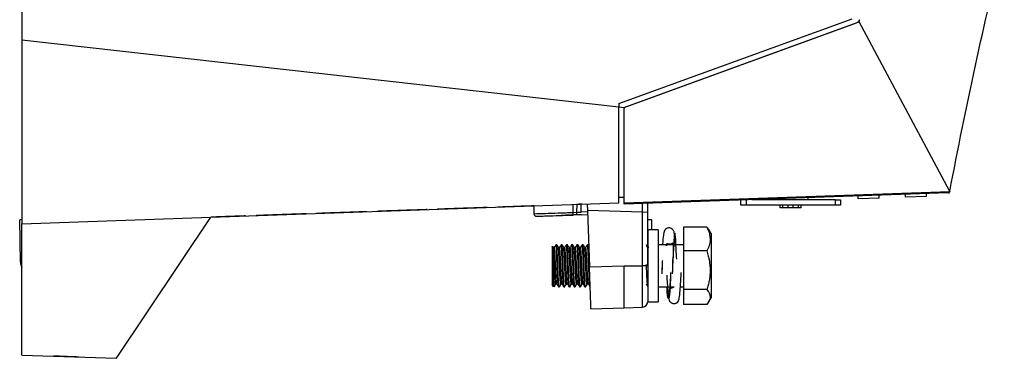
# Model space of a CAD drawing. Header units: millimetres. Extents: x -0.57 to 0.95, y -0.4 to 0.71.
# Tile 2 of 256: x -0.2785 to -0.0911, y -0.0878 to -0.0233. Entities that reach past the tile are written whole.
import ezdxf

# ---------------------------------------------------------------- set-up
doc = ezdxf.new("R2010")
doc.units = ezdxf.units.MM
doc.layers.add('FORMAT', color=7, linetype='Continuous')

msp = doc.modelspace()

# ---------------------------------------------------------------- linework, layer by layer
at = {"layer": 'FORMAT', "color": 7, "linetype": 'Continuous', "lineweight": 25}
for p, q in [((-0.27815, 0.39779), (-0.27815, -0.02721)), ((-0.16452, -0.03934), (-0.12009, -0.02317)), ((-0.16352, -0.04004), (-0.11925, -0.02393)), ((-0.16319, -0.03992), (-0.11916, -0.02389)), ((-0.10152, -0.05604), (-0.11882, -0.02365)), ((-0.27815, -0.02721), (-0.16452, -0.03993)), ((-0.27815, -0.02721), (-0.27815, -0.06221)), ((-0.16452, -0.03934), (-0.16452, -0.03993)), ((-0.16452, -0.03993), (-0.16352, -0.04004)), ((-0.16452, -0.05824), (-0.16452, -0.03993)), ((-0.16352, -0.05721), (-0.16352, -0.04004)), ((-0.16352, -0.05827), (-0.16352, -0.04039)), ((-0.10153, -0.05611), (-0.16352, -0.05827)), ((-0.10152, -0.05604), (-0.10153, -0.05611)), ((-0.16352, -0.05721), (-0.16452, -0.05724)), ((-0.10181, -0.05635), (-0.16352, -0.05851)), ((-0.1413, -0.05866), (-0.1413, -0.05766)), ((-0.1403, -0.05766), (-0.1403, -0.05866)), ((-0.1233, -0.05766), (-0.13922, -0.05766)), ((-0.12855, -0.05729), (-0.12855, -0.05766)), ((-0.1233, -0.05866), (-0.1233, -0.05766)), ((-0.1233, -0.05766), (-0.1223, -0.05766)), ((-0.1223, -0.05766), (-0.1223, -0.05866)), ((-0.11893, -0.05745), (-0.11893, -0.05695)), ((-0.11493, -0.05731), (-0.11893, -0.05745)), ((-0.11493, -0.05731), (-0.11493, -0.05681)), ((-0.10993, -0.05714), (-0.10993, -0.05664)), ((-0.10593, -0.057), (-0.10993, -0.05714)), ((-0.10593, -0.057), (-0.10593, -0.0565)), ((-0.24215, -0.06095), (-0.16452, -0.05824)), ((-0.18069, -0.05881), (-0.18113, -0.05882)), ((-0.18069, -0.05881), (-0.18067, -0.0603)), ((-0.17319, -0.06006), (-0.17319, -0.05855)), ((-0.17251, -0.05852), (-0.17254, -0.06003)), ((-0.17167, -0.05999), (-0.17167, -0.05849)), ((-0.17046, -0.05995), (-0.17167, -0.05999)), ((-0.17051, -0.05845), (-0.17047, -0.05967)), ((-0.15998, -0.06003), (-0.17047, -0.05967)), ((-0.17047, -0.05967), (-0.17009, -0.07044)), ((-0.15998, -0.06003), (-0.15998, -0.05838)), ((-0.15902, -0.06007), (-0.15902, -0.05835)), ((-0.1403, -0.05866), (-0.1413, -0.05866)), ((-0.1233, -0.05866), (-0.1403, -0.05866)), ((-0.1338, -0.05916), (-0.1338, -0.05866)), ((-0.1333, -0.05916), (-0.1338, -0.05916)), ((-0.1333, -0.05916), (-0.1333, -0.05866)), ((-0.1323, -0.05916), (-0.1333, -0.05916)), ((-0.1323, -0.05916), (-0.1323, -0.05866)), ((-0.1313, -0.05916), (-0.1323, -0.05916)), ((-0.1313, -0.05916), (-0.1313, -0.05866)), ((-0.1303, -0.05916), (-0.1313, -0.05916)), ((-0.1303, -0.05916), (-0.1303, -0.05866)), ((-0.1298, -0.05916), (-0.1303, -0.05916)), ((-0.1298, -0.05916), (-0.1298, -0.05866)), ((-0.1223, -0.05866), (-0.1233, -0.05866)), ((-0.27841, -0.06951), (-0.27855, -0.06148)), ((-0.27815, -0.06221), (-0.24215, -0.06095)), ((-0.26015, -0.08784), (-0.24215, -0.06095)), ((-0.22806, -0.06046), (-0.22806, -0.06046)), ((-0.21807, -0.06011), (-0.21807, -0.06011)), ((-0.17319, -0.06006), (-0.17254, -0.06003)), ((-0.17255, -0.06053), (-0.17318, -0.06055)), ((-0.17256, -0.06002), (-0.17167, -0.05999)), ((-0.17164, -0.06049), (-0.17044, -0.06045)), ((-0.15998, -0.07021), (-0.15998, -0.06003)), ((-0.15902, -0.06007), (-0.15998, -0.06003)), ((-0.15902, -0.06125), (-0.15902, -0.06007)), ((-0.15902, -0.07021), (-0.15902, -0.06125)), ((-0.15822, -0.06149), (-0.15902, -0.06149)), ((-0.27815, -0.08721), (-0.27815, -0.06221)), ((-0.15702, -0.06336), (-0.15902, -0.06336)), ((-0.15902, -0.06336), (-0.15902, -0.07706)), ((-0.15702, -0.06336), (-0.15702, -0.07706)), ((-0.14774, -0.06286), (-0.1522, -0.06286)), ((-0.1522, -0.06286), (-0.1522, -0.0674)), ((-0.14695, -0.06408), (-0.14745, -0.06327)), ((-0.14695, -0.06408), (-0.14695, -0.07634)), ((-0.1772, -0.06651), (-0.1772, -0.07381)), ((-0.17697, -0.06675), (-0.17708, -0.06657)), ((-0.1768, -0.06675), (-0.17705, -0.06675)), ((-0.17637, -0.06621), (-0.17649, -0.06621)), ((-0.17629, -0.06621), (-0.17637, -0.06621)), ((-0.17628, -0.06628), (-0.17629, -0.06628)), ((-0.1758, -0.06675), (-0.17605, -0.06675)), ((-0.17537, -0.06621), (-0.17549, -0.06621)), ((-0.17529, -0.06621), (-0.17537, -0.06621)), ((-0.17528, -0.06628), (-0.17529, -0.06628)), ((-0.1748, -0.06675), (-0.17505, -0.06675)), ((-0.17437, -0.06621), (-0.17449, -0.06621)), ((-0.17429, -0.06621), (-0.17437, -0.06621)), ((-0.17428, -0.06628), (-0.17429, -0.06628)), ((-0.1738, -0.06675), (-0.17405, -0.06675)), ((-0.17337, -0.06621), (-0.17349, -0.06621)), ((-0.17329, -0.06621), (-0.17337, -0.06621)), ((-0.17328, -0.06628), (-0.17329, -0.06628)), ((-0.1728, -0.06675), (-0.17305, -0.06675)), ((-0.17237, -0.06621), (-0.17249, -0.06621)), ((-0.17229, -0.06621), (-0.17237, -0.06621)), ((-0.17228, -0.06628), (-0.17229, -0.06628)), ((-0.1718, -0.06675), (-0.17205, -0.06675)), ((-0.17137, -0.06621), (-0.17149, -0.06621)), ((-0.17129, -0.06621), (-0.17137, -0.06621)), ((-0.17128, -0.06628), (-0.17129, -0.06628)), ((-0.1708, -0.06675), (-0.17105, -0.06675)), ((-0.17037, -0.06621), (-0.17049, -0.06621)), ((-0.17029, -0.06621), (-0.17037, -0.06621)), ((-0.17023, -0.06643), (-0.17035, -0.06622)), ((-0.17028, -0.06628), (-0.17029, -0.06628)), ((-0.17024, -0.0663), (-0.17028, -0.06622)), ((-0.1588, -0.06675), (-0.15905, -0.06675)), ((-0.15412, -0.06621), (-0.15702, -0.06621)), ((-0.1522, -0.06621), (-0.15403, -0.06621)), ((-0.14774, -0.0674), (-0.1522, -0.0674)), ((-0.1522, -0.0674), (-0.1522, -0.07475)), ((-0.15426, -0.06987), (-0.15421, -0.06899)), ((-0.17009, -0.07044), (-0.16352, -0.07021)), ((-0.16352, -0.07021), (-0.15998, -0.07021)), ((-0.15902, -0.07021), (-0.15998, -0.07021)), ((-0.15907, -0.07121), (-0.15902, -0.07119)), ((-0.15902, -0.07121), (-0.15907, -0.07121)), ((-0.15626, -0.06982), (-0.15635, -0.07177)), ((-0.15629, -0.07039), (-0.15635, -0.07149)), ((-0.15626, -0.06992), (-0.15628, -0.07039)), ((-0.15426, -0.06992), (-0.15424, -0.06942)), ((-0.15635, -0.07149), (-0.15635, -0.07177)), ((-0.15465, -0.07149), (-0.15465, -0.07177)), ((-0.15265, -0.07177), (-0.15265, -0.07149)), ((-0.17724, -0.07366), (-0.1772, -0.07373)), ((-0.1769, -0.07412), (-0.1769, -0.07421)), ((-0.17655, -0.07367), (-0.17631, -0.07367)), ((-0.17599, -0.07421), (-0.17587, -0.07421)), ((-0.17587, -0.07421), (-0.17579, -0.07421)), ((-0.17579, -0.07413), (-0.17583, -0.07413)), ((-0.17555, -0.07367), (-0.17531, -0.07367)), ((-0.17499, -0.07421), (-0.17487, -0.07421)), ((-0.17487, -0.07421), (-0.17479, -0.07421)), ((-0.17479, -0.07413), (-0.17483, -0.07413)), ((-0.17455, -0.07367), (-0.17431, -0.07367)), ((-0.17399, -0.07421), (-0.17387, -0.07421)), ((-0.17387, -0.07421), (-0.17379, -0.07421)), ((-0.17379, -0.07413), (-0.17383, -0.07413)), ((-0.17355, -0.07367), (-0.17331, -0.07367)), ((-0.17299, -0.07421), (-0.17287, -0.07421)), ((-0.17287, -0.07421), (-0.17279, -0.07421)), ((-0.17279, -0.07413), (-0.17283, -0.07413)), ((-0.17255, -0.07367), (-0.17231, -0.07367)), ((-0.17199, -0.07421), (-0.17187, -0.07421)), ((-0.17187, -0.07421), (-0.17179, -0.07421)), ((-0.17179, -0.07413), (-0.17183, -0.07413)), ((-0.17155, -0.07367), (-0.17131, -0.07367)), ((-0.17099, -0.07421), (-0.17087, -0.07421)), ((-0.17087, -0.07421), (-0.17079, -0.07421)), ((-0.17078, -0.07413), (-0.17083, -0.07413)), ((-0.17055, -0.07367), (-0.17031, -0.07367)), ((-0.15702, -0.07421), (-0.15399, -0.07421)), ((-0.15279, -0.07421), (-0.1522, -0.07421)), ((-0.14774, -0.07475), (-0.1522, -0.07475)), ((-0.1522, -0.07475), (-0.1522, -0.07756)), ((-0.14745, -0.07715), (-0.14695, -0.07634)), ((-0.16981, -0.07843), (-0.16352, -0.07821)), ((-0.16352, -0.07821), (-0.15998, -0.07808)), ((-0.15902, -0.07706), (-0.15702, -0.07706)), ((-0.14774, -0.07756), (-0.1522, -0.07756)), ((-0.27815, -0.08721), (-0.26015, -0.08784))]:
    msp.add_line(p, q, dxfattribs=at)
for centre, radius, start, end in [((-0.27824, -0.06621), 0.0033, 267.053, 271.5816), ((-0.16002, -0.07709), 0.001, 272, 0)]:
    msp.add_arc(centre, radius, start, end, dxfattribs=at)
for points in [[(-0.10152, -0.05604), (-0.09845, -0.04002), (-0.09499, -0.02407), (-0.09114, -0.00821)], [(-0.11916, -0.0239), (-0.11902, -0.02385), (-0.11891, -0.02376), (-0.11882, -0.02365)], [(-0.10153, -0.05611), (-0.10153, -0.05611), (-0.10153, -0.05611), (-0.10153, -0.05611)], [(-0.18067, -0.0603), (-0.18066, -0.06037), (-0.18064, -0.0605), (-0.18052, -0.06066), (-0.18035, -0.06077), (-0.18022, -0.06078), (-0.18015, -0.06079)], [(-0.17318, -0.06055), (-0.17318, -0.06054), (-0.17318, -0.06052), (-0.17318, -0.06041), (-0.17319, -0.06025), (-0.17319, -0.06012), (-0.17319, -0.06006)]]:
    msp.add_open_spline(points, degree=3, dxfattribs=at)
for points, knots in [([(-0.11882, -0.02365), (-0.1188, -0.02363), (-0.11876, -0.02359), (-0.11872, -0.02351), (-0.11868, -0.02343), (-0.11867, -0.02337), (-0.11866, -0.02335)], [0, 0, 0, 0, 0.251963, 0.5002358, 0.7483879, 1, 1, 1, 1]), ([(-0.16352, -0.04039), (-0.16352, -0.04037), (-0.16351, -0.04032), (-0.1635, -0.04026), (-0.16348, -0.0402), (-0.16346, -0.04015), (-0.16342, -0.04009), (-0.16336, -0.04002), (-0.16328, -0.03996), (-0.16322, -0.03993), (-0.16319, -0.03992)], [0, 0, 0, 0, 0.115395, 0.223179, 0.323363, 0.415959, 0.500984, 0.673552, 0.839801, 1, 1, 1, 1]), ([(-0.10181, -0.05635), (-0.1018, -0.05635), (-0.10177, -0.05635), (-0.10173, -0.05634), (-0.10168, -0.05632), (-0.10163, -0.05629), (-0.10159, -0.05624), (-0.10155, -0.05618), (-0.10153, -0.05613), (-0.10153, -0.05611)], [0, 0, 0, 0, 0.082825, 0.250288, 0.389614, 0.499976, 0.691863, 0.858353, 1, 1, 1, 1]), ([(-0.21248, -0.05992), (-0.21251, -0.05992), (-0.21258, -0.05992), (-0.21311, -0.05994), (-0.21388, -0.05997), (-0.21477, -0.06), (-0.21537, -0.06002), (-0.21563, -0.06003)], [0, 0, 0, 0, 0.211595, 0.422887, 0.631887, 0.83966, 1, 1, 1, 1]), ([(-0.20763, -0.05975), (-0.20798, -0.05976), (-0.20868, -0.05978), (-0.20958, -0.05982), (-0.21022, -0.05984), (-0.2105, -0.05985), (-0.21052, -0.05985), (-0.21053, -0.05985)], [0, 0, 0, 0, 0.238559, 0.477004, 0.712723, 0.946278, 1, 1, 1, 1]), ([(-0.20413, -0.05963), (-0.20461, -0.05964), (-0.20543, -0.05967), (-0.2066, -0.05971), (-0.20729, -0.05974), (-0.20763, -0.05975)], [0, 0, 0, 0, 0.407334, 0.703667, 1, 1, 1, 1]), ([(-0.20098, -0.05952), (-0.20101, -0.05952), (-0.20108, -0.05952), (-0.20161, -0.05954), (-0.20238, -0.05956), (-0.20327, -0.0596), (-0.20387, -0.05962), (-0.20413, -0.05963)], [0, 0, 0, 0, 0.211562, 0.422805, 0.631877, 0.839614, 1, 1, 1, 1]), ([(-0.19613, -0.05935), (-0.19648, -0.05936), (-0.19718, -0.05938), (-0.19807, -0.05941), (-0.19873, -0.05944), (-0.19901, -0.05945), (-0.19904, -0.05945), (-0.19905, -0.05945)], [0, 0, 0, 0, 0.226323, 0.452518, 0.676159, 0.897735, 1, 1, 1, 1]), ([(-0.19263, -0.05922), (-0.19311, -0.05924), (-0.19393, -0.05927), (-0.1951, -0.05931), (-0.19579, -0.05933), (-0.19613, -0.05935)], [0, 0, 0, 0, 0.407337, 0.703669, 1, 1, 1, 1]), ([(-0.18956, -0.05912), (-0.18958, -0.05912), (-0.18965, -0.05912), (-0.19011, -0.05914), (-0.19088, -0.05916), (-0.19177, -0.05919), (-0.19237, -0.05922), (-0.19263, -0.05922)], [0, 0, 0, 0, 0.118181, 0.354394, 0.588292, 0.820574, 1, 1, 1, 1]), ([(-0.18463, -0.05895), (-0.18498, -0.05896), (-0.18568, -0.05898), (-0.18657, -0.05901), (-0.18723, -0.05904), (-0.18751, -0.05905), (-0.18754, -0.05905), (-0.18755, -0.05905)], [0, 0, 0, 0, 0.2262964, 0.4524992, 0.6761452, 0.8976857, 1, 1, 1, 1]), ([(-0.18113, -0.05882), (-0.18161, -0.05884), (-0.18243, -0.05887), (-0.1836, -0.05891), (-0.18429, -0.05893), (-0.18463, -0.05895)], [0, 0, 0, 0, 0.407344, 0.703672, 1, 1, 1, 1]), ([(-0.17146, -0.05849), (-0.1715, -0.05849), (-0.17174, -0.05849), (-0.17211, -0.05851), (-0.17248, -0.05852), (-0.17253, -0.05852)], [0, 0, 0, 0, 0.167232, 0.884806, 1, 1, 1, 1]), ([(-0.16352, -0.05851), (-0.16352, -0.05851), (-0.16352, -0.05851), (-0.16352, -0.05849), (-0.16352, -0.05847), (-0.16352, -0.05843), (-0.16352, -0.05837), (-0.16352, -0.05831), (-0.16352, -0.05827)], [0, 0, 0, 0, 0.126531, 0.249718, 0.373265, 0.500848, 0.749653, 1, 1, 1, 1]), ([(-0.27805, -0.06148), (-0.27808, -0.06148), (-0.27815, -0.06148), (-0.27827, -0.06148), (-0.27841, -0.06148), (-0.2785, -0.06148), (-0.27854, -0.06148), (-0.27855, -0.06148), (-0.27855, -0.06148)], [0, 0, 0, 0, 0.130385, 0.257364, 0.5, 0.742636, 0.869615, 1, 1, 1, 1]), ([(-0.23863, -0.06083), (-0.23911, -0.06085), (-0.23993, -0.06088), (-0.2411, -0.06092), (-0.24179, -0.06094), (-0.24213, -0.06095)], [0, 0, 0, 0, 0.407332, 0.703666, 1, 1, 1, 1]), ([(-0.23556, -0.06072), (-0.23558, -0.06072), (-0.23565, -0.06073), (-0.23611, -0.06074), (-0.23688, -0.06077), (-0.23777, -0.0608), (-0.23837, -0.06082), (-0.23863, -0.06083)], [0, 0, 0, 0, 0.118132, 0.35436, 0.588247, 0.820491, 1, 1, 1, 1]), ([(-0.23063, -0.06055), (-0.23098, -0.06056), (-0.23168, -0.06059), (-0.23258, -0.06062), (-0.23322, -0.06064), (-0.2335, -0.06065), (-0.23352, -0.06065), (-0.23353, -0.06065)], [0, 0, 0, 0, 0.238565, 0.477008, 0.712712, 0.946289, 1, 1, 1, 1]), ([(-0.22713, -0.06043), (-0.22761, -0.06045), (-0.22843, -0.06047), (-0.2296, -0.06052), (-0.23029, -0.06054), (-0.23063, -0.06055)], [0, 0, 0, 0, 0.407332, 0.703666, 1, 1, 1, 1]), ([(-0.22398, -0.06032), (-0.22401, -0.06032), (-0.22408, -0.06032), (-0.22461, -0.06034), (-0.22538, -0.06037), (-0.22627, -0.0604), (-0.22687, -0.06042), (-0.22713, -0.06043)], [0, 0, 0, 0, 0.211479, 0.422708, 0.631833, 0.839507, 1, 1, 1, 1]), ([(-0.21913, -0.06015), (-0.21948, -0.06016), (-0.22018, -0.06019), (-0.22108, -0.06022), (-0.22173, -0.06024), (-0.22201, -0.06025), (-0.22204, -0.06025), (-0.22205, -0.06025)], [0, 0, 0, 0, 0.22633, 0.452544, 0.676151, 0.897736, 1, 1, 1, 1]), ([(-0.21563, -0.06003), (-0.21611, -0.06004), (-0.21693, -0.06007), (-0.2181, -0.06011), (-0.21879, -0.06014), (-0.21913, -0.06015)], [0, 0, 0, 0, 0.407353, 0.703676, 1, 1, 1, 1]), ([(-0.18067, -0.0603), (-0.18056, -0.0603), (-0.18033, -0.06029), (-0.1786, -0.06023), (-0.17613, -0.06015), (-0.17417, -0.06009), (-0.17319, -0.06006)], [0, 0, 0, 0, 0.249949, 0.5000573, 0.7499782, 1, 1, 1, 1]), ([(-0.18015, -0.06079), (-0.18005, -0.06079), (-0.17984, -0.06078), (-0.17822, -0.06072), (-0.17592, -0.06064), (-0.17409, -0.06058), (-0.17318, -0.06055)], [0, 0, 0, 0, 0.250031, 0.500021, 0.750022, 1, 1, 1, 1]), ([(-0.17164, -0.06049), (-0.17171, -0.06049), (-0.17185, -0.0605), (-0.17206, -0.06051), (-0.17227, -0.06051), (-0.17247, -0.06052), (-0.17268, -0.06053), (-0.17288, -0.06053), (-0.17313, -0.06054), (-0.17343, -0.06055), (-0.17377, -0.06057), (-0.17409, -0.06058), (-0.17448, -0.06059), (-0.17489, -0.06061), (-0.17519, -0.06062), (-0.17535, -0.06062), (-0.17544, -0.06062), (-0.17549, -0.06063), (-0.1755, -0.06063), (-0.1755, -0.06063)], [0, 0, 0, 0, 0.034608, 0.068978, 0.103206, 0.137389, 0.171624, 0.206007, 0.240634, 0.304855, 0.369159, 0.434676, 0.500273, 0.629876, 0.759554, 0.81991, 0.879757, 0.939614, 1, 1, 1, 1]), ([(-0.17254, -0.06003), (-0.17254, -0.06007), (-0.17254, -0.06014), (-0.17254, -0.06025), (-0.17254, -0.06034), (-0.17254, -0.06043), (-0.17255, -0.06051), (-0.17255, -0.06052), (-0.17255, -0.06052)], [0, 0, 0, 0, 0.144975, 0.283031, 0.421453, 0.567476, 0.783061, 1, 1, 1, 1]), ([(-0.15822, -0.06336), (-0.15822, -0.06285), (-0.15822, -0.06175), (-0.15822, -0.06158), (-0.15822, -0.06149)], [0, 0, 0, 0, 0.46783, 1, 1, 1, 1]), ([(-0.15393, -0.06412), (-0.15395, -0.064), (-0.15399, -0.06376), (-0.15406, -0.06356), (-0.15419, -0.06338), (-0.15427, -0.06329), (-0.1544, -0.06317), (-0.15463, -0.06304), (-0.15492, -0.06299), (-0.1552, -0.06301), (-0.15538, -0.06308), (-0.1555, -0.06315), (-0.15557, -0.06319), (-0.15562, -0.06323), (-0.15576, -0.06337), (-0.15589, -0.06364), (-0.15605, -0.06445), (-0.15614, -0.06541), (-0.15618, -0.06617), (-0.15619, -0.06621)], [0, 0, 0, 0, 0.092038, 0.183719, 0.215535, 0.228605, 0.240328, 0.281756, 0.314164, 0.341346, 0.371809, 0.379879, 0.389157, 0.402183, 0.419591, 0.535466, 0.724818, 0.98453, 1, 1, 1, 1]), ([(-0.14745, -0.06327), (-0.14747, -0.06324), (-0.14755, -0.0631), (-0.14766, -0.06296), (-0.14774, -0.06286)], [0, 0, 0, 0, 0.21595, 1, 1, 1, 1]), ([(-0.14774, -0.06286), (-0.14765, -0.06305), (-0.14749, -0.0634), (-0.14728, -0.06401), (-0.14714, -0.06463), (-0.14712, -0.06527), (-0.14718, -0.06584), (-0.14731, -0.06636), (-0.1475, -0.06688), (-0.14766, -0.06723), (-0.14774, -0.0674)], [0, 0, 0, 0, 0.132761, 0.233193, 0.402055, 0.538925, 0.652704, 0.767174, 0.883375, 1, 1, 1, 1]), ([(-0.15362, -0.06621), (-0.15365, -0.06572), (-0.15371, -0.06463), (-0.15382, -0.06391), (-0.15392, -0.06404), (-0.15403, -0.06513), (-0.15414, -0.06698), (-0.15424, -0.06934), (-0.15431, -0.07096), (-0.15435, -0.07177)], [0, 0, 0, 0, 0.122367, 0.269252, 0.415151, 0.56105, 0.707935, 0.853562, 1, 1, 1, 1]), ([(-0.1535, -0.06893), (-0.15353, -0.0683), (-0.1536, -0.06704), (-0.15371, -0.0657), (-0.15382, -0.06502), (-0.15392, -0.06514), (-0.15403, -0.06603), (-0.15414, -0.06755), (-0.15424, -0.06949), (-0.15431, -0.07082), (-0.15435, -0.07149)], [0, 0, 0, 0, 0.125193, 0.249692, 0.375268, 0.5, 0.624732, 0.750308, 0.874807, 1, 1, 1, 1]), ([(-0.1772, -0.06651), (-0.1772, -0.0665), (-0.1772, -0.06648), (-0.1772, -0.06649), (-0.17719, -0.06654), (-0.17719, -0.06664), (-0.17718, -0.06674), (-0.17718, -0.06687), (-0.17717, -0.06701), (-0.17717, -0.06718), (-0.17716, -0.06737), (-0.17715, -0.06758), (-0.17715, -0.06781), (-0.17714, -0.06806), (-0.17713, -0.06833), (-0.17713, -0.06861), (-0.17712, -0.0689), (-0.17711, -0.0692), (-0.1771, -0.06951), (-0.17709, -0.06983), (-0.17708, -0.07016), (-0.17707, -0.07048), (-0.17706, -0.07081), (-0.17705, -0.07111), (-0.17705, -0.07141), (-0.17704, -0.0717), (-0.17703, -0.07199), (-0.17702, -0.07226), (-0.17701, -0.07252), (-0.177, -0.07277), (-0.17699, -0.073), (-0.17697, -0.07323), (-0.17696, -0.07343), (-0.17695, -0.07362), (-0.17694, -0.07381), (-0.17692, -0.07399), (-0.17691, -0.07407), (-0.1769, -0.07412)], [0, 0, 0, 0, 0.0258221, 0.0518531, 0.1024741, 0.1280741, 0.1540797, 0.1798803, 0.2058507, 0.2320824, 0.2586704, 0.2852385, 0.3119885, 0.3393087, 0.3668244, 0.3937098, 0.420773, 0.4483953, 0.4762105, 0.5037565, 0.5314935, 0.5598322, 0.5883784, 0.6144599, 0.6407014, 0.667438, 0.6943434, 0.7204245, 0.7466626, 0.7733933, 0.8002934, 0.8282619, 0.8564247, 0.8843932, 0.9125552, 0.9560487, 1, 1, 1, 1]), ([(-0.17704, -0.06676), (-0.17709, -0.06667), (-0.17714, -0.06658), (-0.1772, -0.06649), (-0.1772, -0.06649)], [0, 0, 0, 0, 0.999528, 1, 1, 1, 1]), ([(-0.17655, -0.07361), (-0.17656, -0.07362), (-0.17659, -0.07368), (-0.17664, -0.07325), (-0.1767, -0.07235), (-0.17676, -0.0711), (-0.17683, -0.06972), (-0.17689, -0.0684), (-0.17695, -0.06739), (-0.177, -0.06683), (-0.17703, -0.06683), (-0.17704, -0.06683)], [0, 0, 0, 0, 0.045397, 0.173572, 0.301748, 0.429923, 0.558099, 0.686275, 0.81445, 0.942626, 1, 1, 1, 1]), ([(-0.1765, -0.06622), (-0.17655, -0.06631), (-0.17666, -0.06649), (-0.17676, -0.06667), (-0.17682, -0.06676)], [0, 0, 0, 0, 0.5000823, 1, 1, 1, 1]), ([(-0.17632, -0.07362), (-0.17632, -0.07363), (-0.17634, -0.07367), (-0.17639, -0.07324), (-0.17645, -0.07235), (-0.17651, -0.0711), (-0.17658, -0.06972), (-0.17664, -0.06841), (-0.1767, -0.06739), (-0.17676, -0.0668), (-0.17679, -0.06681), (-0.1768, -0.06681)], [0, 0, 0, 0, 0.01899, 0.147261, 0.275531, 0.403801, 0.532072, 0.660342, 0.788612, 0.916883, 1, 1, 1, 1]), ([(-0.176, -0.07415), (-0.17601, -0.07416), (-0.17603, -0.07421), (-0.17608, -0.07371), (-0.17614, -0.07269), (-0.1762, -0.07124), (-0.17626, -0.06964), (-0.17633, -0.06812), (-0.17639, -0.06695), (-0.17644, -0.06627), (-0.17648, -0.06628), (-0.17649, -0.06628)], [0, 0, 0, 0, 0.022862, 0.150629, 0.278395, 0.406162, 0.533928, 0.661694, 0.789461, 0.917227, 1, 1, 1, 1]), ([(-0.17587, -0.07414), (-0.17587, -0.07416), (-0.1759, -0.07423), (-0.17595, -0.07372), (-0.17601, -0.07269), (-0.17608, -0.07124), (-0.17614, -0.06964), (-0.1762, -0.06812), (-0.17626, -0.06695), (-0.17632, -0.06627), (-0.17635, -0.06628), (-0.17637, -0.06628)], [0, 0, 0, 0, 0.04402, 0.16902, 0.29402, 0.41902, 0.54402, 0.66902, 0.79402, 0.91902, 1, 1, 1, 1]), ([(-0.17604, -0.06676), (-0.17609, -0.06667), (-0.1762, -0.06649), (-0.1763, -0.06631), (-0.17635, -0.06622)], [0, 0, 0, 0, 0.499935, 1, 1, 1, 1]), ([(-0.17598, -0.06675), (-0.17603, -0.06666), (-0.17613, -0.06648), (-0.17623, -0.06631), (-0.17628, -0.06622)], [0, 0, 0, 0, 0.490137, 1, 1, 1, 1]), ([(-0.17555, -0.07361), (-0.17556, -0.07362), (-0.17559, -0.07368), (-0.17564, -0.07325), (-0.1757, -0.07235), (-0.17576, -0.0711), (-0.17583, -0.06972), (-0.17589, -0.0684), (-0.17595, -0.06739), (-0.176, -0.06683), (-0.17603, -0.06683), (-0.17604, -0.06683)], [0, 0, 0, 0, 0.045397, 0.173572, 0.301748, 0.429923, 0.558099, 0.686275, 0.81445, 0.942626, 1, 1, 1, 1]), ([(-0.1755, -0.06622), (-0.17555, -0.06631), (-0.17566, -0.06649), (-0.17576, -0.06667), (-0.17582, -0.06676)], [0, 0, 0, 0, 0.500082, 1, 1, 1, 1]), ([(-0.17532, -0.07362), (-0.17532, -0.07363), (-0.17534, -0.07367), (-0.17539, -0.07324), (-0.17545, -0.07235), (-0.17551, -0.0711), (-0.17558, -0.06972), (-0.17564, -0.06841), (-0.1757, -0.06739), (-0.17576, -0.0668), (-0.17579, -0.06681), (-0.1758, -0.06681)], [0, 0, 0, 0, 0.01899, 0.147261, 0.275531, 0.403801, 0.532072, 0.660342, 0.788612, 0.916883, 1, 1, 1, 1]), ([(-0.175, -0.07415), (-0.17501, -0.07416), (-0.17503, -0.07421), (-0.17508, -0.07371), (-0.17514, -0.07269), (-0.1752, -0.07124), (-0.17526, -0.06964), (-0.17533, -0.06812), (-0.17539, -0.06695), (-0.17544, -0.06627), (-0.17548, -0.06628), (-0.17549, -0.06628)], [0, 0, 0, 0, 0.022862, 0.150629, 0.278395, 0.406162, 0.533928, 0.661694, 0.789461, 0.917227, 1, 1, 1, 1]), ([(-0.17487, -0.07414), (-0.17487, -0.07416), (-0.1749, -0.07423), (-0.17495, -0.07372), (-0.17501, -0.07269), (-0.17508, -0.07124), (-0.17514, -0.06964), (-0.1752, -0.06812), (-0.17526, -0.06695), (-0.17532, -0.06627), (-0.17535, -0.06628), (-0.17537, -0.06628)], [0, 0, 0, 0, 0.0440195, 0.1690195, 0.2940195, 0.4190195, 0.5440195, 0.6690195, 0.7940195, 0.9190195, 1, 1, 1, 1]), ([(-0.17504, -0.06676), (-0.17509, -0.06667), (-0.1752, -0.06649), (-0.1753, -0.06631), (-0.17535, -0.06622)], [0, 0, 0, 0, 0.499935, 1, 1, 1, 1]), ([(-0.17498, -0.06675), (-0.17503, -0.06666), (-0.17513, -0.06648), (-0.17523, -0.06631), (-0.17528, -0.06622)], [0, 0, 0, 0, 0.490137, 1, 1, 1, 1]), ([(-0.17455, -0.07361), (-0.17456, -0.07362), (-0.17459, -0.07368), (-0.17464, -0.07325), (-0.1747, -0.07235), (-0.17476, -0.0711), (-0.17483, -0.06972), (-0.17489, -0.0684), (-0.17495, -0.06739), (-0.175, -0.06683), (-0.17503, -0.06683), (-0.17504, -0.06683)], [0, 0, 0, 0, 0.045397, 0.173572, 0.301748, 0.429923, 0.558099, 0.686275, 0.81445, 0.942626, 1, 1, 1, 1]), ([(-0.1745, -0.06622), (-0.17455, -0.06631), (-0.17466, -0.06649), (-0.17476, -0.06667), (-0.17482, -0.06676)], [0, 0, 0, 0, 0.500082, 1, 1, 1, 1]), ([(-0.17432, -0.07362), (-0.17432, -0.07363), (-0.17434, -0.07367), (-0.17439, -0.07324), (-0.17445, -0.07235), (-0.17451, -0.0711), (-0.17458, -0.06972), (-0.17464, -0.06841), (-0.1747, -0.06739), (-0.17476, -0.0668), (-0.17479, -0.06681), (-0.1748, -0.06681)], [0, 0, 0, 0, 0.01899, 0.147261, 0.275531, 0.403801, 0.532072, 0.660342, 0.788612, 0.916883, 1, 1, 1, 1]), ([(-0.174, -0.07415), (-0.17401, -0.07416), (-0.17403, -0.07421), (-0.17408, -0.07371), (-0.17414, -0.07269), (-0.1742, -0.07124), (-0.17426, -0.06964), (-0.17433, -0.06813), (-0.17439, -0.06694), (-0.17445, -0.06624), (-0.17448, -0.06625), (-0.1745, -0.06626)], [0, 0, 0, 0, 0.022367, 0.147367, 0.272367, 0.397367, 0.522367, 0.647367, 0.772367, 0.897367, 1, 1, 1, 1]), ([(-0.17387, -0.07414), (-0.17387, -0.07416), (-0.1739, -0.07423), (-0.17395, -0.07372), (-0.17401, -0.07269), (-0.17408, -0.07124), (-0.17414, -0.06964), (-0.1742, -0.06812), (-0.17426, -0.06695), (-0.17432, -0.06627), (-0.17435, -0.06628), (-0.17437, -0.06628)], [0, 0, 0, 0, 0.04402, 0.16902, 0.29402, 0.41902, 0.54402, 0.66902, 0.79402, 0.91902, 1, 1, 1, 1]), ([(-0.17404, -0.06676), (-0.17409, -0.06667), (-0.1742, -0.06649), (-0.1743, -0.06631), (-0.17435, -0.06622)], [0, 0, 0, 0, 0.499935, 1, 1, 1, 1]), ([(-0.17398, -0.06675), (-0.17403, -0.06666), (-0.17413, -0.06648), (-0.17423, -0.06631), (-0.17428, -0.06622)], [0, 0, 0, 0, 0.490137, 1, 1, 1, 1]), ([(-0.17355, -0.07361), (-0.17356, -0.07362), (-0.17359, -0.07368), (-0.17364, -0.07325), (-0.1737, -0.07235), (-0.17376, -0.0711), (-0.17383, -0.06972), (-0.17389, -0.0684), (-0.17395, -0.06739), (-0.174, -0.06683), (-0.17403, -0.06683), (-0.17404, -0.06683)], [0, 0, 0, 0, 0.045397, 0.173572, 0.301748, 0.429923, 0.558099, 0.686275, 0.81445, 0.942626, 1, 1, 1, 1]), ([(-0.1735, -0.06622), (-0.17355, -0.06631), (-0.17366, -0.06649), (-0.17376, -0.06667), (-0.17382, -0.06676)], [0, 0, 0, 0, 0.500082, 1, 1, 1, 1]), ([(-0.17332, -0.07362), (-0.17332, -0.07363), (-0.17334, -0.07367), (-0.17339, -0.07324), (-0.17345, -0.07235), (-0.17351, -0.0711), (-0.17358, -0.06972), (-0.17364, -0.06841), (-0.1737, -0.06739), (-0.17376, -0.0668), (-0.17379, -0.06681), (-0.1738, -0.06681)], [0, 0, 0, 0, 0.01899, 0.147261, 0.275531, 0.403801, 0.532072, 0.660342, 0.788612, 0.916883, 1, 1, 1, 1]), ([(-0.173, -0.07415), (-0.17301, -0.07416), (-0.17303, -0.07421), (-0.17308, -0.07371), (-0.17314, -0.07269), (-0.1732, -0.07124), (-0.17326, -0.06964), (-0.17333, -0.06812), (-0.17339, -0.06695), (-0.17344, -0.06627), (-0.17348, -0.06628), (-0.17349, -0.06628)], [0, 0, 0, 0, 0.022862, 0.150629, 0.278395, 0.406162, 0.533928, 0.661694, 0.789461, 0.917227, 1, 1, 1, 1]), ([(-0.17287, -0.07414), (-0.17287, -0.07416), (-0.1729, -0.07423), (-0.17295, -0.07372), (-0.17301, -0.07269), (-0.17308, -0.07124), (-0.17314, -0.06964), (-0.1732, -0.06812), (-0.17326, -0.06695), (-0.17332, -0.06627), (-0.17335, -0.06628), (-0.17337, -0.06628)], [0, 0, 0, 0, 0.04402, 0.16902, 0.29402, 0.41902, 0.54402, 0.66902, 0.79402, 0.91902, 1, 1, 1, 1]), ([(-0.17304, -0.06676), (-0.17309, -0.06667), (-0.1732, -0.06649), (-0.1733, -0.06631), (-0.17335, -0.06622)], [0, 0, 0, 0, 0.499935, 1, 1, 1, 1]), ([(-0.17298, -0.06675), (-0.17303, -0.06666), (-0.17313, -0.06648), (-0.17323, -0.06631), (-0.17328, -0.06622)], [0, 0, 0, 0, 0.490137, 1, 1, 1, 1]), ([(-0.17255, -0.07361), (-0.17256, -0.07362), (-0.17259, -0.07368), (-0.17264, -0.07325), (-0.1727, -0.07235), (-0.17276, -0.0711), (-0.17283, -0.06972), (-0.17289, -0.0684), (-0.17295, -0.06739), (-0.173, -0.06683), (-0.17303, -0.06683), (-0.17304, -0.06683)], [0, 0, 0, 0, 0.045397, 0.173572, 0.301748, 0.429923, 0.558099, 0.686275, 0.81445, 0.942626, 1, 1, 1, 1]), ([(-0.1725, -0.06622), (-0.17255, -0.06631), (-0.17266, -0.06649), (-0.17276, -0.06667), (-0.17282, -0.06676)], [0, 0, 0, 0, 0.500082, 1, 1, 1, 1]), ([(-0.17232, -0.07362), (-0.17232, -0.07363), (-0.17234, -0.07367), (-0.17239, -0.07324), (-0.17245, -0.07235), (-0.17251, -0.0711), (-0.17258, -0.06972), (-0.17264, -0.06841), (-0.1727, -0.06739), (-0.17276, -0.0668), (-0.17279, -0.06681), (-0.1728, -0.06681)], [0, 0, 0, 0, 0.01899, 0.147261, 0.275531, 0.403801, 0.532072, 0.660342, 0.788612, 0.916883, 1, 1, 1, 1]), ([(-0.172, -0.07415), (-0.17201, -0.07416), (-0.17203, -0.07421), (-0.17208, -0.07371), (-0.17214, -0.07269), (-0.1722, -0.07124), (-0.17226, -0.06964), (-0.17233, -0.06812), (-0.17239, -0.06695), (-0.17244, -0.06627), (-0.17248, -0.06628), (-0.17249, -0.06628)], [0, 0, 0, 0, 0.022862, 0.150629, 0.278395, 0.406162, 0.533928, 0.661694, 0.789461, 0.917227, 1, 1, 1, 1]), ([(-0.17187, -0.07414), (-0.17187, -0.07416), (-0.1719, -0.07423), (-0.17195, -0.07372), (-0.17201, -0.07269), (-0.17208, -0.07124), (-0.17214, -0.06964), (-0.1722, -0.06812), (-0.17226, -0.06695), (-0.17232, -0.06627), (-0.17235, -0.06628), (-0.17237, -0.06628)], [0, 0, 0, 0, 0.04402, 0.16902, 0.29402, 0.41902, 0.54402, 0.66902, 0.79402, 0.91902, 1, 1, 1, 1]), ([(-0.17204, -0.06676), (-0.17209, -0.06667), (-0.1722, -0.06649), (-0.1723, -0.06631), (-0.17235, -0.06622)], [0, 0, 0, 0, 0.4999353, 1, 1, 1, 1]), ([(-0.17198, -0.06675), (-0.17203, -0.06666), (-0.17213, -0.06648), (-0.17223, -0.06631), (-0.17228, -0.06622)], [0, 0, 0, 0, 0.490137, 1, 1, 1, 1]), ([(-0.17155, -0.07361), (-0.17156, -0.07362), (-0.17159, -0.07368), (-0.17164, -0.07325), (-0.1717, -0.07235), (-0.17176, -0.0711), (-0.17183, -0.06972), (-0.17189, -0.0684), (-0.17195, -0.06739), (-0.172, -0.06683), (-0.17203, -0.06683), (-0.17204, -0.06683)], [0, 0, 0, 0, 0.045397, 0.173572, 0.301748, 0.429923, 0.558099, 0.686275, 0.81445, 0.942626, 1, 1, 1, 1]), ([(-0.1715, -0.06622), (-0.17155, -0.06631), (-0.17166, -0.06649), (-0.17176, -0.06667), (-0.17182, -0.06676)], [0, 0, 0, 0, 0.500082, 1, 1, 1, 1]), ([(-0.17132, -0.07362), (-0.17132, -0.07363), (-0.17134, -0.07367), (-0.17139, -0.07324), (-0.17145, -0.07235), (-0.17151, -0.0711), (-0.17158, -0.06972), (-0.17164, -0.06841), (-0.1717, -0.06739), (-0.17176, -0.0668), (-0.17179, -0.06681), (-0.1718, -0.06681)], [0, 0, 0, 0, 0.01899, 0.147261, 0.275531, 0.403801, 0.532072, 0.660342, 0.788612, 0.916883, 1, 1, 1, 1]), ([(-0.171, -0.07415), (-0.17101, -0.07416), (-0.17103, -0.07421), (-0.17108, -0.07371), (-0.17114, -0.07269), (-0.1712, -0.07124), (-0.17126, -0.06964), (-0.17133, -0.06812), (-0.17139, -0.06695), (-0.17144, -0.06627), (-0.17148, -0.06628), (-0.17149, -0.06628)], [0, 0, 0, 0, 0.022862, 0.150629, 0.278395, 0.406162, 0.533928, 0.661694, 0.789461, 0.917227, 1, 1, 1, 1]), ([(-0.17087, -0.07414), (-0.17087, -0.07416), (-0.1709, -0.07423), (-0.17095, -0.07372), (-0.17101, -0.07269), (-0.17108, -0.07124), (-0.17114, -0.06964), (-0.1712, -0.06812), (-0.17126, -0.06695), (-0.17132, -0.06627), (-0.17135, -0.06628), (-0.17137, -0.06628)], [0, 0, 0, 0, 0.04402, 0.16902, 0.29402, 0.41902, 0.54402, 0.66902, 0.79402, 0.91902, 1, 1, 1, 1]), ([(-0.17104, -0.06676), (-0.17109, -0.06667), (-0.1712, -0.06649), (-0.1713, -0.06631), (-0.17135, -0.06622)], [0, 0, 0, 0, 0.499935, 1, 1, 1, 1]), ([(-0.17098, -0.06675), (-0.17103, -0.06666), (-0.17113, -0.06648), (-0.17123, -0.06631), (-0.17128, -0.06622)], [0, 0, 0, 0, 0.490137, 1, 1, 1, 1]), ([(-0.17055, -0.07361), (-0.17056, -0.07362), (-0.17059, -0.07368), (-0.17064, -0.07325), (-0.1707, -0.07235), (-0.17076, -0.0711), (-0.17083, -0.06972), (-0.17089, -0.0684), (-0.17095, -0.06739), (-0.171, -0.06683), (-0.17103, -0.06683), (-0.17104, -0.06683)], [0, 0, 0, 0, 0.0453966, 0.1735722, 0.3017478, 0.4299235, 0.5580991, 0.6862747, 0.8144504, 0.942626, 1, 1, 1, 1]), ([(-0.1705, -0.06622), (-0.17055, -0.06631), (-0.17066, -0.06649), (-0.17076, -0.06667), (-0.17082, -0.06676)], [0, 0, 0, 0, 0.500082, 1, 1, 1, 1]), ([(-0.17032, -0.07362), (-0.17032, -0.07363), (-0.17034, -0.07367), (-0.17039, -0.07324), (-0.17045, -0.07235), (-0.17051, -0.0711), (-0.17058, -0.06972), (-0.17064, -0.06841), (-0.1707, -0.06739), (-0.17076, -0.0668), (-0.17079, -0.06681), (-0.1708, -0.06681)], [0, 0, 0, 0, 0.01899, 0.147261, 0.275531, 0.403801, 0.532072, 0.660342, 0.788612, 0.916883, 1, 1, 1, 1]), ([(-0.17, -0.07415), (-0.17001, -0.07416), (-0.17003, -0.07421), (-0.17008, -0.07371), (-0.17014, -0.07269), (-0.1702, -0.07124), (-0.17026, -0.06964), (-0.17033, -0.06812), (-0.17039, -0.06695), (-0.17044, -0.06627), (-0.17048, -0.06628), (-0.17049, -0.06628)], [0, 0, 0, 0, 0.022862, 0.150629, 0.278395, 0.406162, 0.533928, 0.661694, 0.789461, 0.917227, 1, 1, 1, 1]), ([(-0.17003, -0.07218), (-0.17005, -0.07186), (-0.17008, -0.07109), (-0.17014, -0.06963), (-0.1702, -0.06813), (-0.17026, -0.06695), (-0.17032, -0.06627), (-0.17035, -0.06628), (-0.17037, -0.06628)], [0, 0, 0, 0, 0.128752, 0.316204, 0.503656, 0.691108, 0.87856, 1, 1, 1, 1]), ([(-0.15904, -0.06676), (-0.15909, -0.06667), (-0.15919, -0.0665), (-0.15928, -0.06634), (-0.15933, -0.06626)], [0, 0, 0, 0, 0.5477428, 1, 1, 1, 1]), ([(-0.15898, -0.06675), (-0.15903, -0.06666), (-0.15912, -0.06649), (-0.15922, -0.06632), (-0.15927, -0.06624)], [0, 0, 0, 0, 0.516082, 1, 1, 1, 1]), ([(-0.15413, -0.0669), (-0.15412, -0.06674), (-0.15411, -0.06625), (-0.15411, -0.06591), (-0.15417, -0.06585), (-0.15424, -0.0659), (-0.15433, -0.06596), (-0.15444, -0.06601), (-0.15463, -0.06609), (-0.15481, -0.06611), (-0.15495, -0.0661), (-0.15505, -0.06609), (-0.15523, -0.06605), (-0.15539, -0.06605), (-0.15546, -0.06613), (-0.15547, -0.06637), (-0.15547, -0.0664)], [0, 0, 0, 0, 0.11912, 0.362584, 0.449804, 0.510433, 0.532223, 0.54973, 0.582862, 0.624967, 0.637428, 0.651845, 0.688689, 0.802634, 0.979424, 1, 1, 1, 1]), ([(-0.14774, -0.0674), (-0.14765, -0.06772), (-0.14749, -0.06828), (-0.14728, -0.06926), (-0.14714, -0.07026), (-0.14712, -0.07131), (-0.14718, -0.07222), (-0.14731, -0.07307), (-0.1475, -0.07392), (-0.14766, -0.07447), (-0.14774, -0.07475)], [0, 0, 0, 0, 0.1327611, 0.2331942, 0.4020562, 0.5389267, 0.6527055, 0.7671746, 0.8833759, 1, 1, 1, 1]), ([(-0.15622, -0.0692), (-0.15623, -0.0693), (-0.15625, -0.06968), (-0.15627, -0.07009), (-0.15629, -0.07039)], [0, 0, 0, 0, 0.263904, 1, 1, 1, 1]), ([(-0.27841, -0.06951), (-0.27839, -0.06967), (-0.27836, -0.06998), (-0.27825, -0.0703), (-0.27816, -0.07044), (-0.27815, -0.07045)], [0, 0, 0, 0, 0.483492, 0.94107, 1, 1, 1, 1]), ([(-0.16981, -0.07843), (-0.16982, -0.07832), (-0.16982, -0.07816), (-0.16986, -0.07716), (-0.16989, -0.07613), (-0.16994, -0.07485), (-0.17, -0.07299), (-0.17006, -0.07145), (-0.17009, -0.07044)], [0, 0, 0, 0, 0.239541, 0.368462, 0.500099, 0.631719, 0.760594, 1, 1, 1, 1]), ([(-0.16352, -0.07821), (-0.16352, -0.07818), (-0.16352, -0.07811), (-0.16352, -0.07746), (-0.16352, -0.07601), (-0.16352, -0.07383), (-0.16352, -0.07183), (-0.16352, -0.07076), (-0.16352, -0.07021)], [0, 0, 0, 0, 0.130457, 0.257455, 0.5, 0.742539, 0.869539, 1, 1, 1, 1]), ([(-0.15998, -0.07808), (-0.15998, -0.07797), (-0.15998, -0.07773), (-0.15998, -0.07591), (-0.15998, -0.07331), (-0.15998, -0.07124), (-0.15998, -0.07021)], [0, 0, 0, 0, 0.24997, 0.5, 0.75003, 1, 1, 1, 1]), ([(-0.15902, -0.07414), (-0.15904, -0.07402), (-0.15908, -0.07376), (-0.15914, -0.07267), (-0.1592, -0.07133), (-0.15923, -0.07037), (-0.15925, -0.06994)], [0, 0, 0, 0, 0.251893, 0.517215, 0.782538, 1, 1, 1, 1]), ([(-0.15902, -0.07021), (-0.15902, -0.07112), (-0.15902, -0.07292), (-0.15902, -0.07519), (-0.15902, -0.07678), (-0.15902, -0.07698), (-0.15902, -0.07709)], [0, 0, 0, 0, 0.250567, 0.500415, 0.750526, 1, 1, 1, 1]), ([(-0.15628, -0.07039), (-0.15629, -0.0705), (-0.1563, -0.07085), (-0.15631, -0.07118), (-0.15631, -0.07142)], [0, 0, 0, 0, 0.286931, 1, 1, 1, 1]), ([(-0.15465, -0.07149), (-0.15468, -0.07212), (-0.15475, -0.07337), (-0.15486, -0.07472), (-0.15497, -0.07539), (-0.15507, -0.07528), (-0.15518, -0.07438), (-0.15527, -0.07319), (-0.15531, -0.07228), (-0.15533, -0.07202)], [0, 0, 0, 0, 0.156193, 0.31152, 0.468192, 0.62381, 0.779427, 0.936099, 1, 1, 1, 1]), ([(-0.15465, -0.07177), (-0.15468, -0.07253), (-0.15475, -0.07406), (-0.15486, -0.07569), (-0.15497, -0.07652), (-0.15507, -0.07635), (-0.15516, -0.07552), (-0.15522, -0.07455), (-0.15523, -0.07421)], [0, 0, 0, 0, 0.181211, 0.361419, 0.543184, 0.723728, 0.904273, 1, 1, 1, 1]), ([(-0.15523, -0.07421), (-0.15521, -0.0745), (-0.15517, -0.07515), (-0.15509, -0.07606), (-0.15501, -0.0766), (-0.15491, -0.07686), (-0.15485, -0.07696), (-0.15481, -0.07702), (-0.15473, -0.07711), (-0.15463, -0.07721), (-0.15446, -0.07732), (-0.15422, -0.07741), (-0.15394, -0.07743), (-0.15373, -0.07738), (-0.15359, -0.07733), (-0.15346, -0.07726), (-0.15327, -0.07712), (-0.15311, -0.07681), (-0.15294, -0.07605), (-0.15283, -0.07479), (-0.15273, -0.07327), (-0.15268, -0.07231), (-0.15266, -0.0718)], [0, 0, 0, 0, 0.0700257, 0.1573652, 0.2901855, 0.3297221, 0.3426689, 0.3512848, 0.357882, 0.3675228, 0.3809728, 0.3986268, 0.4193707, 0.436403, 0.4431061, 0.4500155, 0.4703035, 0.5416722, 0.6546056, 0.8075067, 0.8989359, 1, 1, 1, 1]), ([(-0.177, -0.07419), (-0.177, -0.07419), (-0.17701, -0.07419), (-0.17704, -0.07413), (-0.17698, -0.07419), (-0.17731, -0.07363), (-0.177, -0.07413), (-0.17709, -0.07389), (-0.1771, -0.07382), (-0.17711, -0.07374), (-0.17713, -0.07367), (-0.17714, -0.07362), (-0.17715, -0.07358), (-0.17715, -0.07357), (-0.17716, -0.07356), (-0.17716, -0.07355), (-0.17716, -0.07355), (-0.17716, -0.07355), (-0.17717, -0.07354), (-0.17717, -0.07354), (-0.17718, -0.07356), (-0.17719, -0.0736), (-0.1772, -0.07366), (-0.1772, -0.07375), (-0.1772, -0.07379), (-0.1772, -0.07381)], [0, 0, 0, 0, 0.048163, 0.138847, 0.230227, 0.318804, 0.42063, 0.509512, 0.553556, 0.59774, 0.641809, 0.663846, 0.674874, 0.680405, 0.683195, 0.684292, 0.685397, 0.686377, 0.688074, 0.692617, 0.711761, 0.749629, 0.787555, 0.893465, 1, 1, 1, 1]), ([(-0.1772, -0.07385), (-0.17719, -0.07388), (-0.17712, -0.07399), (-0.17705, -0.07411), (-0.177, -0.0742)], [0, 0, 0, 0, 0.219292, 1, 1, 1, 1]), ([(-0.17685, -0.07412), (-0.17687, -0.07416), (-0.17688, -0.07422), (-0.1769, -0.07414), (-0.1769, -0.07412)], [0, 0, 0, 0, 0.730658, 1, 1, 1, 1]), ([(-0.17683, -0.07416), (-0.17679, -0.07408), (-0.17669, -0.07391), (-0.17659, -0.07375), (-0.17654, -0.07366)], [0, 0, 0, 0, 0.462861, 1, 1, 1, 1]), ([(-0.17678, -0.0742), (-0.17673, -0.07411), (-0.17663, -0.07393), (-0.17653, -0.07375), (-0.17648, -0.07367)], [0, 0, 0, 0, 0.509863, 1, 1, 1, 1]), ([(-0.17632, -0.07366), (-0.17626, -0.07375), (-0.17616, -0.07393), (-0.17605, -0.07411), (-0.176, -0.0742)], [0, 0, 0, 0, 0.499918, 1, 1, 1, 1]), ([(-0.17583, -0.07415), (-0.17578, -0.07408), (-0.17569, -0.07391), (-0.17559, -0.07375), (-0.17554, -0.07366)], [0, 0, 0, 0, 0.452257, 1, 1, 1, 1]), ([(-0.17577, -0.07417), (-0.17572, -0.07409), (-0.17562, -0.07392), (-0.17553, -0.07375), (-0.17548, -0.07367)], [0, 0, 0, 0, 0.483918, 1, 1, 1, 1]), ([(-0.17532, -0.07366), (-0.17526, -0.07375), (-0.17516, -0.07393), (-0.17505, -0.07411), (-0.175, -0.0742)], [0, 0, 0, 0, 0.499918, 1, 1, 1, 1]), ([(-0.17483, -0.07415), (-0.17478, -0.07408), (-0.17469, -0.07391), (-0.17459, -0.07375), (-0.17454, -0.07366)], [0, 0, 0, 0, 0.452257, 1, 1, 1, 1]), ([(-0.17477, -0.07417), (-0.17472, -0.07409), (-0.17462, -0.07392), (-0.17453, -0.07375), (-0.17448, -0.07367)], [0, 0, 0, 0, 0.483918, 1, 1, 1, 1]), ([(-0.17432, -0.07366), (-0.17426, -0.07375), (-0.17416, -0.07393), (-0.17405, -0.07411), (-0.174, -0.0742)], [0, 0, 0, 0, 0.499918, 1, 1, 1, 1]), ([(-0.17383, -0.07415), (-0.17378, -0.07408), (-0.17369, -0.07391), (-0.17359, -0.07375), (-0.17354, -0.07366)], [0, 0, 0, 0, 0.452257, 1, 1, 1, 1]), ([(-0.17377, -0.07417), (-0.17372, -0.07409), (-0.17362, -0.07392), (-0.17353, -0.07375), (-0.17348, -0.07367)], [0, 0, 0, 0, 0.483918, 1, 1, 1, 1]), ([(-0.17332, -0.07366), (-0.17326, -0.07375), (-0.17316, -0.07393), (-0.17305, -0.07411), (-0.173, -0.0742)], [0, 0, 0, 0, 0.499918, 1, 1, 1, 1]), ([(-0.17283, -0.07415), (-0.17278, -0.07408), (-0.17269, -0.07391), (-0.17259, -0.07375), (-0.17254, -0.07366)], [0, 0, 0, 0, 0.452257, 1, 1, 1, 1]), ([(-0.17277, -0.07417), (-0.17272, -0.07409), (-0.17262, -0.07392), (-0.17253, -0.07375), (-0.17248, -0.07367)], [0, 0, 0, 0, 0.483918, 1, 1, 1, 1]), ([(-0.17232, -0.07366), (-0.17226, -0.07375), (-0.17216, -0.07393), (-0.17205, -0.07411), (-0.172, -0.0742)], [0, 0, 0, 0, 0.499918, 1, 1, 1, 1]), ([(-0.17183, -0.07415), (-0.17178, -0.07408), (-0.17169, -0.07391), (-0.17159, -0.07375), (-0.17154, -0.07366)], [0, 0, 0, 0, 0.452257, 1, 1, 1, 1]), ([(-0.17177, -0.07417), (-0.17172, -0.07409), (-0.17162, -0.07392), (-0.17153, -0.07375), (-0.17148, -0.07367)], [0, 0, 0, 0, 0.483918, 1, 1, 1, 1]), ([(-0.17132, -0.07366), (-0.17126, -0.07375), (-0.17116, -0.07393), (-0.17105, -0.07411), (-0.171, -0.0742)], [0, 0, 0, 0, 0.499918, 1, 1, 1, 1]), ([(-0.17083, -0.07415), (-0.17078, -0.07408), (-0.17069, -0.07391), (-0.17059, -0.07375), (-0.17054, -0.07366)], [0, 0, 0, 0, 0.452257, 1, 1, 1, 1]), ([(-0.17077, -0.07417), (-0.17072, -0.07409), (-0.17062, -0.07392), (-0.17053, -0.07375), (-0.17048, -0.07367)], [0, 0, 0, 0, 0.483918, 1, 1, 1, 1]), ([(-0.17032, -0.07366), (-0.17026, -0.07375), (-0.17016, -0.07393), (-0.17005, -0.07411), (-0.17, -0.0742)], [0, 0, 0, 0, 0.499918, 1, 1, 1, 1]), ([(-0.15932, -0.07366), (-0.15926, -0.07375), (-0.15916, -0.07393), (-0.15905, -0.07411), (-0.159, -0.0742)], [0, 0, 0, 0, 0.499918, 1, 1, 1, 1]), ([(-0.15506, -0.07615), (-0.15506, -0.0762), (-0.1551, -0.07658), (-0.15518, -0.07639), (-0.15528, -0.07567), (-0.15533, -0.07463), (-0.15536, -0.07421)], [0, 0, 0, 0, 0.053295, 0.40429, 0.757659, 1, 1, 1, 1]), ([(-0.15469, -0.07447), (-0.15468, -0.07449), (-0.15467, -0.07453), (-0.15457, -0.07447), (-0.15443, -0.0744), (-0.15428, -0.07434), (-0.15415, -0.07432), (-0.15408, -0.07431)], [0, 0, 0, 0, 0.308956, 0.519049, 0.694544, 0.852496, 1, 1, 1, 1]), ([(-0.14774, -0.07475), (-0.14765, -0.07487), (-0.14742, -0.07518), (-0.1472, -0.07562), (-0.14713, -0.07601), (-0.14713, -0.07631), (-0.14718, -0.07659), (-0.14731, -0.07692), (-0.1475, -0.07724), (-0.14766, -0.07745), (-0.14774, -0.07756)], [0, 0, 0, 0, 0.132763, 0.333888, 0.470297, 0.53891, 0.652693, 0.767166, 0.883372, 1, 1, 1, 1]), ([(-0.26731, -0.08759), (-0.26792, -0.08757), (-0.26917, -0.08752), (-0.27076, -0.08747), (-0.27184, -0.08743), (-0.27197, -0.08743), (-0.27204, -0.08742)], [0, 0, 0, 0, 0.240741, 0.499913, 0.759139, 1, 1, 1, 1])]:
    msp.add_open_spline(points, degree=3, knots=knots, dxfattribs=at)

doc.saveas('drawing.dxf')
